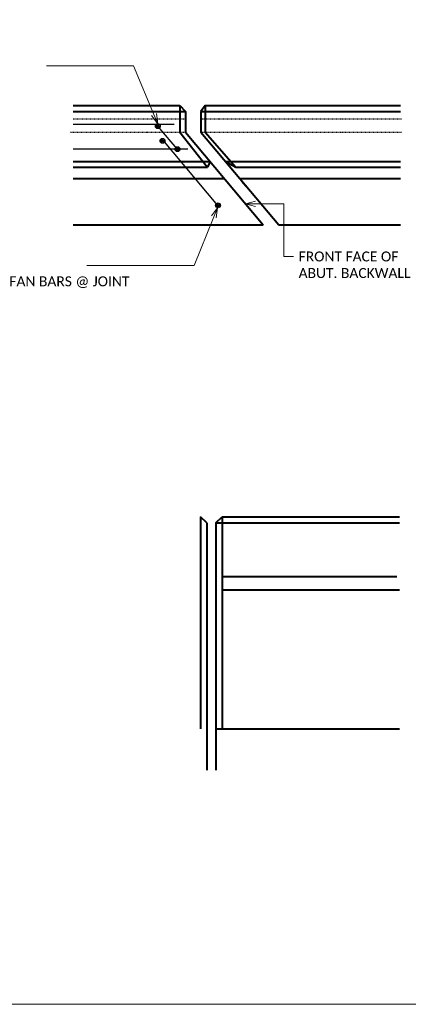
# Model space of a CAD drawing. Extents: x 2 to 1179, y -938 to -683.
# Tile 3 of 13: x 110 to 169, y -935 to -787. Entities that reach past the tile are written whole.
import ezdxf
from ezdxf import colors
from ezdxf.entities.mleader import LeaderData, LeaderLine
from ezdxf.math import Vec2, Vec3

# ---------------------------------------------------------------- set-up
doc = ezdxf.new("R2010")
doc.units = 0
doc.header["$MEASUREMENT"] = 0
doc.linetypes.add('Wisdot2', pattern=[0.125, 0.0625, -0.0625])
for name, color, linetype, lineweight in [('B_ANNO_DIM', 7, 'Continuous', 18), ('B_ANNO_TEXT', 7, 'Continuous', 18), ('B_CONC', 1, 'Continuous', 40), ('B_DETAIL_HIDDEN', 7, 'Wisdot2', 25), ('B_REBAR', 5, 'Continuous', 25)]:
    doc.layers.add(name, color=color, linetype=linetype, lineweight=lineweight)
doc.layers.add('B_ANNO_NOPLOT', color=47, linetype='Continuous', lineweight=18, plot=False)
doc.styles.add('Annotative', font='calibri.ttf', dxfattribs={"height": 0.0625})

# ---------------------------------------------------------------- blocks, each defined once
blk = doc.blocks.new('_Open30')
at = {"color": 0, "linetype": 'ByBlock', "lineweight": -2}
for p, q in [((-1, 0.26794919), (0, 0)), ((0, 0), (-1, -0.26794919)), ((0, 0), (-1, 0))]:
    blk.add_line(p, q, dxfattribs=at)
blk = doc.blocks.new('*U175')
at = {"layer": 'B_ANNO_NOPLOT', "flags": 128}
blk.add_lwpolyline([(2.148402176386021, -558.5545568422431), (2.148402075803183, -306.5545567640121), (326.0760647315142, -306.5545567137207), (326.0760647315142, -319.6993956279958), (380.1484020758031, -319.6993956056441), (380.1484021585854, -518.0549515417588), (318.7191549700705, -518.054951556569), (318.7191549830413, -558.5545567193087)], close=True, dxfattribs=at)
at = {"layer": 'B_CONC'}
for p, q in [((118.3244419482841, -422.8545568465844), (134.412, -422.8545568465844)), ((134.412, -422.8545568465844), (134.412, -426.8645568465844)), ((134.412, -422.8545568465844), (135.263, -423.7555568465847)), ((138.246, -422.8545568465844), (137.5863027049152, -423.7555599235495)), ((138.246, -422.8545568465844), (138.246, -426.8645568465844)), ((138.246, -422.8545568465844), (167.711, -422.8635568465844)), ((118.3244419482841, -423.7645568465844), (135.263, -423.7555568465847)), ((135.263, -423.7555568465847), (135.263, -426.8645568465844)), ((137.5863027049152, -423.7555599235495), (137.586, -426.8645568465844)), ((137.5863027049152, -423.7555599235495), (167.711, -423.7645568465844)), ((134.412, -426.8645568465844), (138.573, -432.1335568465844)), ((135.263, -426.8645568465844), (147.01, -440.8655568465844)), ((137.586, -426.8645568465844), (149.335, -440.8655568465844)), ((138.246, -426.8645568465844), (142.894, -432.1645568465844)), ((118.3322726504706, -432.1645568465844), (138.5989999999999, -432.1645568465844)), ((118.3344242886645, -431.3155190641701), (138.9970000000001, -431.3145568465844)), ((138.9970000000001, -431.3145568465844), (138.5989999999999, -432.1645568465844)), ((141.3199999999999, -431.3145568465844), (142.894, -432.1645568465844)), ((141.3199999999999, -431.3145568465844), (167.711, -431.3145568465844)), ((142.894, -432.1645568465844), (167.711, -432.1645568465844)), ((118.3279686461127, -433.8629196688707), (141.136, -433.8645568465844)), ((143.46, -433.8645568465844), (167.711, -433.8645568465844)), ((143.79, -434.2575568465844), (144.395, -434.9785568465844)), ((118.3244419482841, -440.8655568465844), (147.01, -440.8655568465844)), ((149.335, -440.8655568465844), (167.711, -440.8655568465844)), ((137.568, -484.9695568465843), (137.568, -516.9725568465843)), ((138.489, -485.8795568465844), (137.568, -484.9695568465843)), ((138.489, -485.8795568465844), (138.489, -523.2025568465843)), ((139.869, -485.8795568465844), (140.789, -484.9695568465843)), ((139.869, -485.8795568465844), (139.869, -523.2025568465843)), ((139.869, -485.8795568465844), (167.561, -485.8795568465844)), ((140.789, -484.9695568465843), (140.789, -516.9725568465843)), ((140.789, -484.9695568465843), (167.561, -484.9695568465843)), ((140.789, -493.9705568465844), (167.1363737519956, -493.9705568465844)), ((140.789, -495.9705568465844), (167.561, -495.9705568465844)), ((139.869, -516.9725568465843), (167.561, -516.9725568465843))]:
    blk.add_line(p, q, dxfattribs=at)
at = {"layer": 'B_DETAIL_HIDDEN'}
for p, q in [((118.3244419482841, -424.8555568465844), (135.263, -424.8555568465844)), ((137.5861955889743, -424.8557175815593), (167.851, -424.8645568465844)), ((117.9283193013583, -426.8643693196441), (135.263, -426.8555568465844)), ((137.586, -426.8645568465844), (167.851, -426.8645568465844))]:
    blk.add_line(p, q, dxfattribs=at)
at = {"layer": 'B_REBAR'}
for p, q in [((133.5889999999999, -425.7395568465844), (118.3244419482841, -425.7395568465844)), ((134.254, -429.7035568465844), (131.1179999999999, -425.9665568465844)), ((140.157, -437.9625568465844), (131.841, -428.0515568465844)), ((135.628, -429.4205568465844), (118.3392298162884, -429.4192548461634))]:
    blk.add_line(p, q, dxfattribs=at)
for centre, radius in [((131.1048724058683, -425.97073899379), 0.3650253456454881), ((131.1048724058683, -425.97073899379), 0.2332378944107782), ((131.1048724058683, -425.97073899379), 0.1088812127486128), ((131.8064124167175, -428.1773363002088), 0.3650253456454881), ((131.8064124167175, -428.1773363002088), 0.2332378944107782), ((131.8064124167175, -428.1773363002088), 0.1088812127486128), ((134.0725605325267, -429.4514859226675), 0.3650253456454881), ((134.0725605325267, -429.4514859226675), 0.2332378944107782), ((134.0725605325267, -429.4514859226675), 0.1088812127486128), ((140.1903589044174, -437.9246860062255), 0.3650253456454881), ((140.1903589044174, -437.9246860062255), 0.2332378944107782), ((140.1903589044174, -437.9246860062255), 0.1088812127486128)]:
    blk.add_circle(centre, radius, dxfattribs=at)
at = {"layer": 'B_ANNO_TEXT', "insert": (108.7197371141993, -448.6481972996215), "char_height": 1.5, "width": 67.57455693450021, "attachment_point": 1, "style": 'Annotative'}
blk.add_mtext('FAN BARS @ JOINT', dxfattribs=at)
at = {"layer": 'B_ANNO_DIM'}
ml = blk.add_multileader_mtext('Standard', dxfattribs=at)
ml.set_content(' ', color=256, style='Annotative')
ml.set_leader_properties(color=256, linetype='ByLayer', lineweight=-1)
ml.set_arrow_properties(name='OPEN30')
ml.build(insert=Vec2(0, 0))
ml.multileader.update_dxf_attribs({"dogleg_length": 0.0625, "arrow_head_size": 1.5, "scale": 24})
ctx = ml.context
ctx.base_point, ctx.scale, ctx.char_height, ctx.arrow_head_size, ctx.landing_gap_size, ctx.plane_origin = Vec3(112.3052508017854, -416.8457696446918), 24, 1.5, 1.5, 0.75, Vec3(131.1102485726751, -425.6057532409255)
notes = []
notes.append((ctx, [(0, (1, 1, 0), (127.4287133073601, -416.8457696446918), (-1, 0), 13.08923173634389, [(0, [(131.1102485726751, -425.6057532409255)], 0, [])])]))
ctx.mtext.insert, ctx.mtext.flow_direction = Vec3(113.0552508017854, -416.0957696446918), 5
ml = blk.add_multileader_mtext('Standard', dxfattribs=at)
ml.set_content(' ', color=256, style='Annotative')
ml.set_leader_properties(color=256, linetype='ByLayer', lineweight=-1)
ml.set_arrow_properties(name='OPEN30')
ml.build(insert=Vec2(0, 0))
ml.multileader.update_dxf_attribs({"dogleg_length": 0.0625, "arrow_head_size": 1.5, "scale": 24})
ctx = ml.context
ctx.base_point, ctx.scale, ctx.char_height, ctx.arrow_head_size, ctx.landing_gap_size, ctx.plane_origin = Vec3(118.3831090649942, -447.023389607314), 24, 1.5, 1.5, 0.75, Vec3(140.1240888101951, -438.2836453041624)
notes.append((ctx, [(0, (1, 1, 0), (136.5806264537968, -447.023389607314), (-1, 0), 16.16328661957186, [(0, [(140.1240888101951, -438.2836453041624)], 0, [])])]))
ctx.mtext.insert, ctx.mtext.flow_direction = Vec3(119.1331090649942, -446.273389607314), 5
ml = blk.add_multileader_mtext('Standard', dxfattribs=at)
ml.set_content('FRONT FACE OF\\PABUT. BACKWALL', color=256, style='Annotative')
ml.set_leader_properties(color=256, linetype='ByLayer', lineweight=-1)
ml.set_arrow_properties(name='OPEN30')
ml.build(insert=Vec2(0, 0))
ml.multileader.update_dxf_attribs({"dogleg_length": 0.0625, "arrow_head_size": 1.5, "scale": 24})
ctx = ml.context
ctx.base_point, ctx.scale, ctx.char_height, ctx.arrow_head_size, ctx.landing_gap_size, ctx.plane_origin = Vec3(151.594067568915, -445.6544604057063), 24, 1.5, 1.5, 0.75, Vec3(144.3575116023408, -437.7041122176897)
notes.append((ctx, [(0, (1, 1, 0), (150.094067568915, -445.6544604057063), (1, 0), 1.5, [(0, [(144.3575116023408, -437.7041122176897), (150.094067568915, -437.7041122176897)], 0, [])])]))
ctx.mtext.insert, ctx.mtext.flow_direction = Vec3(152.344067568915, -444.8934988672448), 5
for ctx, leaders in notes:
    for number, flags, end, landing, length, lines in leaders:
        leader = LeaderData()
        leader.index, (leader.has_last_leader_line, leader.has_dogleg_vector, leader.attachment_direction) = number, flags
        leader.last_leader_point, leader.dogleg_vector, leader.dogleg_length = Vec3(end), Vec3(landing), length
        for number, points, colour, breaks in lines:
            line = LeaderLine()
            line.index, line.vertices, line.color, line.breaks = number, Vec3.list(points), colors.encode_raw_color(colour), breaks
            leader.lines.append(line)
        ctx.leaders.append(leader)

msp = doc.modelspace()

# ---------------------------------------------------------------- block references
at = {"layer": 'B_ANNO_DIM'}
msp.add_blockref('*U175', (0, -376.7464838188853), dxfattribs=at)

doc.saveas('drawing.dxf')
